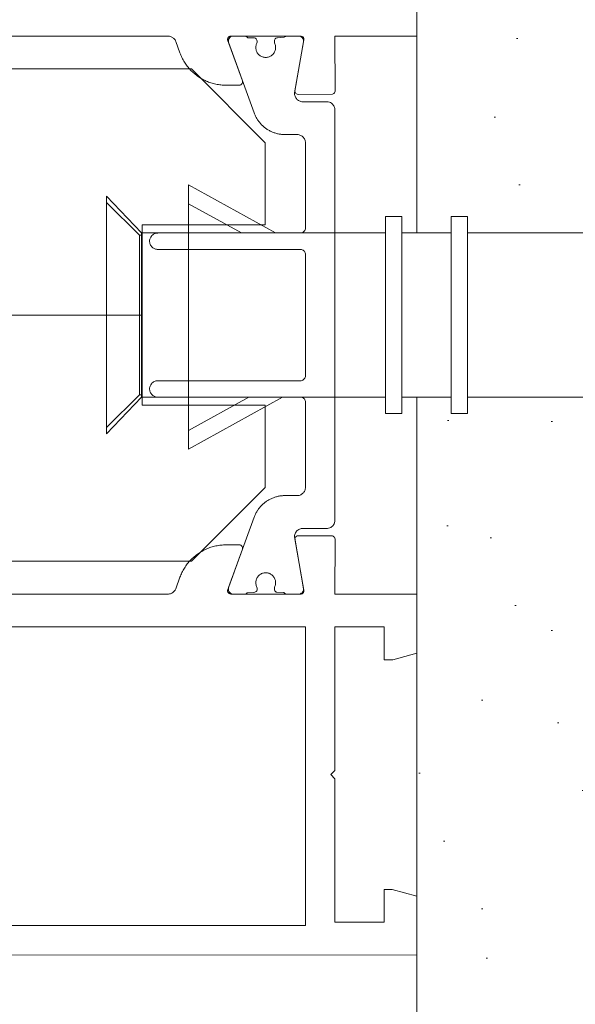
# Paper-space layout 'AD-02 DETAL MONTAŻU DRZWI' of a CAD drawing. Header units: millimetres. Extents: x 0 to 594, y 0 to 550.
# Tile 52 of 99: x 267.7 to 274.47, y 209.46 to 221.46. Entities that reach past the tile are written whole.
import ezdxf
from ezdxf.xclip import XClip

# ---------------------------------------------------------------- set-up
doc = ezdxf.new("R2010")
doc.units = ezdxf.units.MM
doc.header["$MEASUREMENT"] = 0
doc.header["$XCLIPFRAME"] = 0
doc.layers.add('A_stolarka', color=7, linetype='Continuous')
doc.layers.add('A_stolarka_Nr_pióra__1', color=7, linetype='Continuous', lineweight=20)
doc.layers.add('A_stolarka_Nr_pióra__2', color=8, linetype='Continuous', lineweight=13)
doc.layers.add('A_stolarka_Nr_pióra__10', color=7, linetype='Continuous', lineweight=13, true_color=0x4b4b4b)
pattern_1 = [(45, (-46914.5838, -27091.2), (-1.272792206, 1.272792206), [0, -1.2, 0, -1.8]), (110, (-46910.5838, -27091.2), (1.69144672, 0.61563626), [0, -0.88, 0, -1.52])]

# ---------------------------------------------------------------- blocks, each defined once
blk = doc.blocks.new('Rysunek_2_2', base_point=(-46914.584, -27095.2))
at = {"layer": 'A_stolarka', "linetype": 'Continuous', "lineweight": 0, "true_color": 0x4b4b4b}
h = blk.add_hatch(dxfattribs=at)
h.set_pattern_fill('TYNK1_2_0002', color=251, style=0, pattern_type=2)
h.set_pattern_definition(pattern_1)
h.paths.add_polyline_path([(275.544, 232.735), (289.43, 232.735), (289.43, 235.735), (272.542, 235.735), (272.542, 218.856), (272.959, 218.856), (272.959, 219.056), (273.159, 219.056), (273.159, 218.856), (275.544, 218.856)])
h = blk.add_hatch(dxfattribs=at)
h.set_pattern_fill('TYNK1_2_0002', color=251, style=0, pattern_type=2)
h.set_pattern_definition(pattern_1)
h.paths.add_polyline_path([(289.43, 199.728), (289.43, 202.728), (275.544, 202.728), (275.544, 216.856), (273.159, 216.856), (273.159, 216.656), (272.959, 216.656), (272.959, 216.856), (272.542, 216.856), (272.542, 199.728)])
at = {"layer": 'A_stolarka_Nr_pióra__1', "color": 7, "linetype": 'Continuous', "lineweight": 20, "ltscale": 0.2, "flags": 128}
for points in [[(272.543, 221.977), (272.543, 221.255), (271.543, 221.255), (271.544, 220.585), (271.542, 220.574), (271.538, 220.564), (271.531, 220.556), (271.523, 220.55), (271.513, 220.546), (271.095, 220.545), (271.084, 220.546), (271.075, 220.55), (271.067, 220.556), (271.06, 220.564), (271.056, 220.574), (271.055, 220.584), (271.164, 221.208), (271.164, 221.219), (271.162, 221.229), (271.158, 221.238), (271.151, 221.246), (271.142, 221.251), (271.132, 221.255), (270.273, 221.255), (270.262, 221.254), (270.252, 221.249), (270.243, 221.241), (270.237, 221.232), (270.234, 221.221), (270.234, 221.21), (270.415, 220.71), (270.417, 220.699), (270.416, 220.687), (270.412, 220.677), (270.405, 220.668), (270.396, 220.661), (270.385, 220.657), (270.215, 220.656), (270.2, 220.657), (270.184, 220.657), (270.169, 220.658), (270.153, 220.66), (270.138, 220.661), (270.122, 220.664), (270.107, 220.666), (270.092, 220.669), (270.076, 220.673), (270.061, 220.676), (270.046, 220.681), (270.031, 220.685), (270.017, 220.69), (270.002, 220.696), (269.988, 220.701), (269.973, 220.707), (269.959, 220.714), (269.945, 220.721), (269.931, 220.728), (269.918, 220.735), (269.904, 220.743), (269.891, 220.752), (269.878, 220.76), (269.865, 220.769), (269.853, 220.778), (269.841, 220.788), (269.829, 220.798), (269.817, 220.808), (269.805, 220.819), (269.794, 220.829), (269.783, 220.841), (269.772, 220.852), (269.762, 220.864), (269.752, 220.875), (269.742, 220.888), (269.733, 220.9), (269.724, 220.913), (269.715, 220.926), (269.707, 220.939), (269.699, 220.952), (269.691, 220.966), (269.684, 220.979), (269.677, 220.993), (269.67, 221.007), (269.664, 221.022), (269.658, 221.036), (269.652, 221.051), (269.602, 221.19), (269.598, 221.199), (269.593, 221.208), (269.587, 221.217), (269.58, 221.225), (269.572, 221.232), (269.564, 221.238), (269.555, 221.243), (269.546, 221.248), (269.536, 221.251), (269.526, 221.254), (269.515, 221.255), (264.377, 221.255)], [(272.543, 221.977), (272.543, 221.255), (271.543, 221.255), (271.544, 220.585), (271.542, 220.574), (271.538, 220.564), (271.531, 220.556), (271.523, 220.55), (271.513, 220.546), (271.095, 220.545), (271.084, 220.546), (271.075, 220.55), (271.067, 220.556), (271.06, 220.564), (271.056, 220.574), (271.055, 220.584), (271.164, 221.208), (271.164, 221.219), (271.162, 221.229), (271.158, 221.238), (271.151, 221.246), (271.142, 221.251), (271.132, 221.255), (270.273, 221.255), (270.262, 221.254), (270.252, 221.249), (270.243, 221.241), (270.237, 221.232), (270.234, 221.221), (270.234, 221.21), (270.415, 220.71), (270.417, 220.699), (270.416, 220.687), (270.412, 220.677), (270.405, 220.668), (270.396, 220.661), (270.385, 220.657), (270.215, 220.656), (270.2, 220.657), (270.184, 220.657), (270.169, 220.658), (270.153, 220.66), (270.138, 220.661), (270.122, 220.664), (270.107, 220.666), (270.092, 220.669), (270.076, 220.673), (270.061, 220.676), (270.046, 220.681), (270.031, 220.685), (270.017, 220.69), (270.002, 220.696), (269.988, 220.701), (269.973, 220.707), (269.959, 220.714), (269.945, 220.721), (269.931, 220.728), (269.918, 220.735), (269.904, 220.743), (269.891, 220.752), (269.878, 220.76), (269.865, 220.769), (269.853, 220.778), (269.841, 220.788), (269.829, 220.798), (269.817, 220.808), (269.805, 220.819), (269.794, 220.829), (269.783, 220.841), (269.772, 220.852), (269.762, 220.864), (269.752, 220.875), (269.742, 220.888), (269.733, 220.9), (269.724, 220.913), (269.715, 220.926), (269.707, 220.939), (269.699, 220.952), (269.691, 220.966), (269.684, 220.979), (269.677, 220.993), (269.67, 221.007), (269.664, 221.022), (269.658, 221.036), (269.652, 221.051), (269.602, 221.19), (269.598, 221.199), (269.593, 221.208), (269.587, 221.217), (269.58, 221.225), (269.572, 221.232), (269.564, 221.238), (269.555, 221.243), (269.546, 221.248), (269.536, 221.251), (269.526, 221.254), (269.515, 221.255), (264.377, 221.255)], [(261.342, 210.057), (272.542, 210.056), (272.542, 210.775), (272.242, 210.855), (272.142, 210.855), (272.142, 210.455), (271.542, 210.455), (271.542, 212.205), (271.492, 212.255), (271.542, 212.305), (271.543, 214.055), (272.143, 214.055), (272.143, 213.655), (272.249, 213.655), (272.543, 213.734), (272.543, 214.455), (271.543, 214.456), (271.544, 215.126), (271.542, 215.137), (271.538, 215.147), (271.531, 215.155), (271.523, 215.161), (271.513, 215.165), (271.095, 215.166), (271.084, 215.165), (271.075, 215.161), (271.067, 215.155), (271.06, 215.146), (271.056, 215.137), (271.055, 215.127), (271.164, 214.503), (271.164, 214.492), (271.162, 214.482), (271.158, 214.473), (271.151, 214.465), (271.142, 214.459), (271.132, 214.456), (270.273, 214.456), (270.262, 214.457), (270.252, 214.462), (270.243, 214.469), (270.237, 214.479), (270.234, 214.49), (270.234, 214.501), (270.415, 215.001), (270.417, 215.012), (270.416, 215.023), (270.412, 215.034), (270.405, 215.043), (270.396, 215.05), (270.385, 215.054), (270.215, 215.055), (270.2, 215.054), (270.184, 215.054), (270.169, 215.053), (270.153, 215.051), (270.138, 215.05), (270.122, 215.047), (270.107, 215.045), (270.092, 215.042), (270.076, 215.038), (270.061, 215.034), (270.046, 215.03), (270.031, 215.026), (270.017, 215.021), (270.002, 215.015), (269.988, 215.01), (269.973, 215.004), (269.959, 214.997), (269.945, 214.99), (269.931, 214.983), (269.918, 214.975), (269.904, 214.968), (269.891, 214.959), (269.878, 214.951), (269.865, 214.942), (269.853, 214.932), (269.841, 214.923), (269.829, 214.913), (269.817, 214.903), (269.805, 214.892), (269.794, 214.881), (269.783, 214.87), (269.772, 214.859), (269.762, 214.847), (269.752, 214.835), (269.742, 214.823), (269.733, 214.811), (269.724, 214.798), (269.715, 214.785), (269.707, 214.772), (269.699, 214.759), (269.691, 214.745), (269.684, 214.732), (269.677, 214.718), (269.67, 214.704), (269.664, 214.689), (269.658, 214.675), (269.652, 214.66), (269.602, 214.521), (269.598, 214.512), (269.593, 214.503), (269.587, 214.494), (269.58, 214.486), (269.572, 214.479), (269.564, 214.473), (269.555, 214.467), (269.546, 214.463), (269.536, 214.46), (269.526, 214.457), (269.515, 214.456), (264.377, 214.456)], [(261.342, 210.057), (272.542, 210.056), (272.542, 210.775), (272.242, 210.855), (272.142, 210.855), (272.142, 210.455), (271.542, 210.455), (271.542, 212.205), (271.492, 212.255), (271.542, 212.305), (271.543, 214.055), (272.143, 214.055), (272.143, 213.655), (272.249, 213.655), (272.543, 213.734), (272.543, 214.455), (271.543, 214.456), (271.544, 215.126), (271.542, 215.137), (271.538, 215.147), (271.531, 215.155), (271.523, 215.161), (271.513, 215.165), (271.095, 215.166), (271.084, 215.165), (271.075, 215.161), (271.067, 215.155), (271.06, 215.146), (271.056, 215.137), (271.055, 215.127), (271.164, 214.503), (271.164, 214.492), (271.162, 214.482), (271.158, 214.473), (271.151, 214.465), (271.142, 214.459), (271.132, 214.456), (270.273, 214.456), (270.262, 214.457), (270.252, 214.462), (270.243, 214.469), (270.237, 214.479), (270.234, 214.49), (270.234, 214.501), (270.415, 215.001), (270.417, 215.012), (270.416, 215.023), (270.412, 215.034), (270.405, 215.043), (270.396, 215.05), (270.385, 215.054), (270.215, 215.055), (270.2, 215.054), (270.184, 215.054), (270.169, 215.053), (270.153, 215.051), (270.138, 215.05), (270.122, 215.047), (270.107, 215.045), (270.092, 215.042), (270.076, 215.038), (270.061, 215.034), (270.046, 215.03), (270.031, 215.026), (270.017, 215.021), (270.002, 215.015), (269.988, 215.01), (269.973, 215.004), (269.959, 214.997), (269.945, 214.99), (269.931, 214.983), (269.918, 214.975), (269.904, 214.968), (269.891, 214.959), (269.878, 214.951), (269.865, 214.942), (269.853, 214.932), (269.841, 214.923), (269.829, 214.913), (269.817, 214.903), (269.805, 214.892), (269.794, 214.881), (269.783, 214.87), (269.772, 214.859), (269.762, 214.847), (269.752, 214.835), (269.742, 214.823), (269.733, 214.811), (269.724, 214.798), (269.715, 214.785), (269.707, 214.772), (269.699, 214.759), (269.691, 214.745), (269.684, 214.732), (269.677, 214.718), (269.67, 214.704), (269.664, 214.689), (269.658, 214.675), (269.652, 214.66), (269.602, 214.521), (269.598, 214.512), (269.593, 214.503), (269.587, 214.494), (269.58, 214.486), (269.572, 214.479), (269.564, 214.473), (269.555, 214.467), (269.546, 214.463), (269.536, 214.46), (269.526, 214.457), (269.515, 214.456), (264.377, 214.456)]]:
    blk.add_lwpolyline(points, dxfattribs=at)
for points in [[(270.558, 215.392), (270.246, 214.536), (270.243, 214.524), (270.243, 214.512), (270.245, 214.5), (270.249, 214.488), (270.256, 214.478), (270.264, 214.469), (270.275, 214.463), (270.286, 214.458), (270.298, 214.456), (270.434, 214.455), (270.445, 214.456), (270.455, 214.459), (270.464, 214.464), (270.473, 214.47), (270.554, 214.475), (270.564, 214.477), (270.574, 214.481), (270.582, 214.488), (270.589, 214.496), (270.593, 214.506), (270.594, 214.528), (270.592, 214.538), (270.588, 214.549), (270.584, 214.559), (270.582, 214.569), (270.58, 214.579), (270.579, 214.589), (270.579, 214.599), (270.579, 214.61), (270.581, 214.62), (270.584, 214.63), (270.587, 214.639), (270.591, 214.649), (270.596, 214.658), (270.602, 214.666), (270.608, 214.674), (270.615, 214.682), (270.623, 214.689), (270.631, 214.695), (270.64, 214.7), (270.649, 214.705), (270.658, 214.709), (270.668, 214.712), (270.678, 214.714), (270.688, 214.715), (270.699, 214.715), (270.709, 214.715), (270.719, 214.714), (270.729, 214.712), (270.739, 214.709), (270.748, 214.705), (270.757, 214.7), (270.766, 214.695), (270.774, 214.689), (270.782, 214.682), (270.789, 214.674), (270.795, 214.666), (270.801, 214.658), (270.806, 214.649), (270.81, 214.639), (270.814, 214.63), (270.816, 214.62), (270.818, 214.61), (270.818, 214.599), (270.818, 214.589), (270.817, 214.579), (270.816, 214.569), (270.813, 214.559), (270.809, 214.549), (270.805, 214.54), (270.804, 214.53), (270.804, 214.515), (270.805, 214.505), (270.809, 214.495), (270.816, 214.487), (270.824, 214.48), (270.834, 214.477), (270.919, 214.475), (270.926, 214.468), (270.935, 214.462), (270.945, 214.458), (270.956, 214.456), (271.101, 214.455), (271.112, 214.456), (271.122, 214.46), (271.132, 214.465), (271.141, 214.471), (271.149, 214.48), (271.155, 214.489), (271.158, 214.499), (271.16, 214.51), (271.16, 214.521), (271.052, 215.138), (271.05, 215.149), (271.05, 215.16), (271.051, 215.171), (271.054, 215.182), (271.057, 215.193), (271.062, 215.203), (271.068, 215.212), (271.075, 215.221), (271.083, 215.229), (271.091, 215.236), (271.101, 215.242), (271.111, 215.247), (271.121, 215.251), (271.132, 215.254), (271.143, 215.255), (271.443, 215.255), (271.453, 215.256), (271.466, 215.258), (271.479, 215.262), (271.491, 215.268), (271.502, 215.275), (271.512, 215.284), (271.519, 215.291), (271.525, 215.299), (271.532, 215.31), (271.536, 215.32), (271.539, 215.329), (271.541, 215.339), (271.542, 215.349), (271.543, 220.355), (271.542, 220.365), (271.541, 220.375), (271.538, 220.385), (271.535, 220.394), (271.53, 220.404), (271.523, 220.415), (271.517, 220.423), (271.51, 220.43), (271.499, 220.438), (271.488, 220.445), (271.475, 220.45), (271.462, 220.453), (271.449, 220.455), (271.15, 220.455), (271.139, 220.456), (271.128, 220.458), (271.117, 220.461), (271.107, 220.465), (271.097, 220.471), (271.088, 220.477), (271.08, 220.484), (271.072, 220.493), (271.066, 220.502), (271.06, 220.511), (271.056, 220.522), (271.053, 220.532), (271.051, 220.543), (271.05, 220.554), (271.051, 220.565), (271.16, 221.185), (271.161, 221.196), (271.16, 221.207), (271.156, 221.218), (271.151, 221.228), (271.144, 221.237), (271.136, 221.244), (271.126, 221.25), (271.116, 221.253), (271.105, 221.255), (270.963, 221.255), (270.953, 221.255), (270.942, 221.252), (270.933, 221.247), (270.924, 221.241), (270.844, 221.235), (270.833, 221.234), (270.823, 221.23), (270.815, 221.223), (270.809, 221.215), (270.805, 221.205), (270.804, 221.183), (270.805, 221.173), (270.809, 221.162), (270.813, 221.152), (270.816, 221.142), (270.817, 221.132), (270.818, 221.122), (270.818, 221.111), (270.818, 221.101), (270.816, 221.091), (270.814, 221.081), (270.81, 221.072), (270.806, 221.062), (270.801, 221.053), (270.795, 221.045), (270.789, 221.037), (270.782, 221.029), (270.774, 221.022), (270.766, 221.016), (270.757, 221.011), (270.748, 221.006), (270.739, 221.002), (270.729, 220.999), (270.719, 220.997), (270.709, 220.996), (270.699, 220.995), (270.688, 220.996), (270.678, 220.997), (270.668, 220.999), (270.658, 221.002), (270.649, 221.006), (270.64, 221.011), (270.631, 221.016), (270.623, 221.022), (270.615, 221.029), (270.608, 221.037), (270.602, 221.045), (270.596, 221.053), (270.591, 221.062), (270.587, 221.072), (270.584, 221.081), (270.581, 221.091), (270.579, 221.101), (270.579, 221.111), (270.579, 221.122), (270.58, 221.132), (270.582, 221.142), (270.584, 221.152), (270.588, 221.162), (270.592, 221.171), (270.593, 221.181), (270.594, 221.195), (270.592, 221.206), (270.588, 221.216), (270.581, 221.224), (270.573, 221.231), (270.563, 221.234), (270.479, 221.235), (270.471, 221.243), (270.462, 221.249), (270.452, 221.253), (270.441, 221.255), (270.303, 221.255), (270.291, 221.254), (270.279, 221.251), (270.268, 221.245), (270.259, 221.237), (270.252, 221.227), (270.246, 221.216), (270.243, 221.204), (270.243, 221.192), (270.245, 221.18), (270.558, 220.319), (270.562, 220.309), (270.566, 220.299), (270.57, 220.29), (270.574, 220.28), (270.579, 220.271), (270.584, 220.262), (270.589, 220.253), (270.594, 220.244), (270.6, 220.235), (270.606, 220.227), (270.612, 220.218), (270.618, 220.21), (270.625, 220.202), (270.631, 220.194), (270.638, 220.186), (270.645, 220.178), (270.653, 220.171), (270.66, 220.164), (270.668, 220.157), (270.676, 220.15), (270.684, 220.143), (270.692, 220.137), (270.7, 220.131), (270.709, 220.125), (270.718, 220.119), (270.726, 220.114), (270.735, 220.108), (270.744, 220.103), (270.754, 220.098), (270.763, 220.094), (270.772, 220.09), (270.782, 220.085), (270.792, 220.082), (270.801, 220.078), (270.811, 220.075), (270.821, 220.072), (270.831, 220.069), (270.841, 220.066), (270.851, 220.064), (270.862, 220.062), (270.872, 220.06), (270.882, 220.059), (270.893, 220.058), (270.903, 220.057), (270.913, 220.056), (270.924, 220.056), (270.934, 220.055), (271.083, 220.055), (271.093, 220.055), (271.106, 220.053), (271.115, 220.05), (271.125, 220.046), (271.134, 220.042), (271.142, 220.036), (271.152, 220.027), (271.159, 220.02), (271.165, 220.012), (271.17, 220.004), (271.175, 219.994), (271.178, 219.985), (271.181, 219.975), (271.182, 219.965), (271.183, 219.955), (271.183, 218.915), (271.182, 218.905), (271.179, 218.896), (271.175, 218.887), (271.168, 218.877), (271.161, 218.87), (271.151, 218.863), (271.142, 218.859), (271.131, 218.856), (269.383, 218.855), (269.369, 218.855), (269.359, 218.853), (269.35, 218.85), (269.34, 218.846), (269.332, 218.842), (269.321, 218.834), (269.311, 218.825), (269.304, 218.817), (269.297, 218.806), (269.292, 218.798), (269.288, 218.788), (269.285, 218.779), (269.283, 218.769), (269.283, 218.759), (269.283, 218.749), (269.284, 218.739), (269.286, 218.729), (269.289, 218.72), (269.295, 218.707), (269.3, 218.699), (269.306, 218.691), (269.313, 218.684), (269.321, 218.677), (269.329, 218.671), (269.337, 218.666), (269.347, 218.662), (269.356, 218.659), (269.366, 218.657), (269.376, 218.656), (271.123, 218.655), (271.135, 218.654), (271.144, 218.651), (271.155, 218.646), (271.163, 218.64), (271.17, 218.633), (271.176, 218.623), (271.18, 218.613), (271.182, 218.603), (271.183, 217.115), (271.182, 217.105), (271.179, 217.096), (271.175, 217.087), (271.168, 217.077), (271.161, 217.07), (271.151, 217.063), (271.142, 217.059), (271.131, 217.056), (269.383, 217.055), (269.369, 217.055), (269.359, 217.053), (269.35, 217.05), (269.34, 217.046), (269.332, 217.042), (269.321, 217.034), (269.311, 217.025), (269.304, 217.017), (269.297, 217.006), (269.292, 216.998), (269.288, 216.988), (269.285, 216.979), (269.283, 216.969), (269.283, 216.959), (269.283, 216.949), (269.284, 216.939), (269.286, 216.929), (269.289, 216.92), (269.295, 216.907), (269.3, 216.899), (269.306, 216.891), (269.313, 216.884), (269.321, 216.877), (269.329, 216.871), (269.337, 216.866), (269.347, 216.862), (269.356, 216.859), (269.366, 216.857), (269.376, 216.856), (271.123, 216.855), (271.135, 216.854), (271.144, 216.851), (271.155, 216.846), (271.163, 216.84), (271.17, 216.833), (271.176, 216.823), (271.18, 216.813), (271.182, 216.803), (271.183, 215.755), (271.182, 215.745), (271.181, 215.736), (271.178, 215.726), (271.175, 215.716), (271.17, 215.707), (271.165, 215.699), (271.159, 215.691), (271.152, 215.684), (271.145, 215.677), (271.136, 215.671), (271.128, 215.666), (271.118, 215.662), (271.106, 215.658), (271.093, 215.656), (271.083, 215.655), (270.934, 215.655), (270.924, 215.655), (270.913, 215.655), (270.903, 215.654), (270.893, 215.653), (270.882, 215.652), (270.872, 215.651), (270.862, 215.649), (270.851, 215.647), (270.841, 215.645), (270.831, 215.642), (270.821, 215.639), (270.811, 215.636), (270.801, 215.633), (270.792, 215.629), (270.782, 215.625), (270.772, 215.621), (270.763, 215.617), (270.754, 215.612), (270.744, 215.608), (270.735, 215.603), (270.726, 215.597), (270.718, 215.592), (270.709, 215.586), (270.7, 215.58), (270.692, 215.574), (270.684, 215.568), (270.676, 215.561), (270.668, 215.554), (270.66, 215.547), (270.653, 215.54), (270.645, 215.532), (270.638, 215.525), (270.631, 215.517), (270.625, 215.509), (270.618, 215.501), (270.612, 215.493), (270.606, 215.484), (270.6, 215.476), (270.594, 215.467), (270.589, 215.458), (270.584, 215.449), (270.579, 215.44), (270.574, 215.431), (270.57, 215.421), (270.566, 215.412), (270.562, 215.402)], [(270.558, 215.392), (270.246, 214.536), (270.243, 214.524), (270.243, 214.512), (270.245, 214.5), (270.249, 214.488), (270.256, 214.478), (270.264, 214.469), (270.275, 214.463), (270.286, 214.458), (270.298, 214.456), (270.434, 214.455), (270.445, 214.456), (270.455, 214.459), (270.464, 214.464), (270.473, 214.47), (270.554, 214.475), (270.564, 214.477), (270.574, 214.481), (270.582, 214.488), (270.589, 214.496), (270.593, 214.506), (270.594, 214.528), (270.592, 214.538), (270.588, 214.549), (270.584, 214.559), (270.582, 214.569), (270.58, 214.579), (270.579, 214.589), (270.579, 214.599), (270.579, 214.61), (270.581, 214.62), (270.584, 214.63), (270.587, 214.639), (270.591, 214.649), (270.596, 214.658), (270.602, 214.666), (270.608, 214.674), (270.615, 214.682), (270.623, 214.689), (270.631, 214.695), (270.64, 214.7), (270.649, 214.705), (270.658, 214.709), (270.668, 214.712), (270.678, 214.714), (270.688, 214.715), (270.699, 214.715), (270.709, 214.715), (270.719, 214.714), (270.729, 214.712), (270.739, 214.709), (270.748, 214.705), (270.757, 214.7), (270.766, 214.695), (270.774, 214.689), (270.782, 214.682), (270.789, 214.674), (270.795, 214.666), (270.801, 214.658), (270.806, 214.649), (270.81, 214.639), (270.814, 214.63), (270.816, 214.62), (270.818, 214.61), (270.818, 214.599), (270.818, 214.589), (270.817, 214.579), (270.816, 214.569), (270.813, 214.559), (270.809, 214.549), (270.805, 214.54), (270.804, 214.53), (270.804, 214.515), (270.805, 214.505), (270.809, 214.495), (270.816, 214.487), (270.824, 214.48), (270.834, 214.477), (270.919, 214.475), (270.926, 214.468), (270.935, 214.462), (270.945, 214.458), (270.956, 214.456), (271.101, 214.455), (271.112, 214.456), (271.122, 214.46), (271.132, 214.465), (271.141, 214.471), (271.149, 214.48), (271.155, 214.489), (271.158, 214.499), (271.16, 214.51), (271.16, 214.521), (271.052, 215.138), (271.05, 215.149), (271.05, 215.16), (271.051, 215.171), (271.054, 215.182), (271.057, 215.193), (271.062, 215.203), (271.068, 215.212), (271.075, 215.221), (271.083, 215.229), (271.091, 215.236), (271.101, 215.242), (271.111, 215.247), (271.121, 215.251), (271.132, 215.254), (271.143, 215.255), (271.443, 215.255), (271.453, 215.256), (271.466, 215.258), (271.479, 215.262), (271.491, 215.268), (271.502, 215.275), (271.512, 215.284), (271.519, 215.291), (271.525, 215.299), (271.532, 215.31), (271.536, 215.32), (271.539, 215.329), (271.541, 215.339), (271.542, 215.349), (271.543, 220.355), (271.542, 220.365), (271.541, 220.375), (271.538, 220.385), (271.535, 220.394), (271.53, 220.404), (271.523, 220.415), (271.517, 220.423), (271.51, 220.43), (271.499, 220.438), (271.488, 220.445), (271.475, 220.45), (271.462, 220.453), (271.449, 220.455), (271.15, 220.455), (271.139, 220.456), (271.128, 220.458), (271.117, 220.461), (271.107, 220.465), (271.097, 220.471), (271.088, 220.477), (271.08, 220.484), (271.072, 220.493), (271.066, 220.502), (271.06, 220.511), (271.056, 220.522), (271.053, 220.532), (271.051, 220.543), (271.05, 220.554), (271.051, 220.565), (271.16, 221.185), (271.161, 221.196), (271.16, 221.207), (271.156, 221.218), (271.151, 221.228), (271.144, 221.237), (271.136, 221.244), (271.126, 221.25), (271.116, 221.253), (271.105, 221.255), (270.963, 221.255), (270.953, 221.255), (270.942, 221.252), (270.933, 221.247), (270.924, 221.241), (270.844, 221.235), (270.833, 221.234), (270.823, 221.23), (270.815, 221.223), (270.809, 221.215), (270.805, 221.205), (270.804, 221.183), (270.805, 221.173), (270.809, 221.162), (270.813, 221.152), (270.816, 221.142), (270.817, 221.132), (270.818, 221.122), (270.818, 221.111), (270.818, 221.101), (270.816, 221.091), (270.814, 221.081), (270.81, 221.072), (270.806, 221.062), (270.801, 221.053), (270.795, 221.045), (270.789, 221.037), (270.782, 221.029), (270.774, 221.022), (270.766, 221.016), (270.757, 221.011), (270.748, 221.006), (270.739, 221.002), (270.729, 220.999), (270.719, 220.997), (270.709, 220.996), (270.699, 220.995), (270.688, 220.996), (270.678, 220.997), (270.668, 220.999), (270.658, 221.002), (270.649, 221.006), (270.64, 221.011), (270.631, 221.016), (270.623, 221.022), (270.615, 221.029), (270.608, 221.037), (270.602, 221.045), (270.596, 221.053), (270.591, 221.062), (270.587, 221.072), (270.584, 221.081), (270.581, 221.091), (270.579, 221.101), (270.579, 221.111), (270.579, 221.122), (270.58, 221.132), (270.582, 221.142), (270.584, 221.152), (270.588, 221.162), (270.592, 221.171), (270.593, 221.181), (270.594, 221.195), (270.592, 221.206), (270.588, 221.216), (270.581, 221.224), (270.573, 221.231), (270.563, 221.234), (270.479, 221.235), (270.471, 221.243), (270.462, 221.249), (270.452, 221.253), (270.441, 221.255), (270.303, 221.255), (270.291, 221.254), (270.279, 221.251), (270.268, 221.245), (270.259, 221.237), (270.252, 221.227), (270.246, 221.216), (270.243, 221.204), (270.243, 221.192), (270.245, 221.18), (270.558, 220.319), (270.562, 220.309), (270.566, 220.299), (270.57, 220.29), (270.574, 220.28), (270.579, 220.271), (270.584, 220.262), (270.589, 220.253), (270.594, 220.244), (270.6, 220.235), (270.606, 220.227), (270.612, 220.218), (270.618, 220.21), (270.625, 220.202), (270.631, 220.194), (270.638, 220.186), (270.645, 220.178), (270.653, 220.171), (270.66, 220.164), (270.668, 220.157), (270.676, 220.15), (270.684, 220.143), (270.692, 220.137), (270.7, 220.131), (270.709, 220.125), (270.718, 220.119), (270.726, 220.114), (270.735, 220.108), (270.744, 220.103), (270.754, 220.098), (270.763, 220.094), (270.772, 220.09), (270.782, 220.085), (270.792, 220.082), (270.801, 220.078), (270.811, 220.075), (270.821, 220.072), (270.831, 220.069), (270.841, 220.066), (270.851, 220.064), (270.862, 220.062), (270.872, 220.06), (270.882, 220.059), (270.893, 220.058), (270.903, 220.057), (270.913, 220.056), (270.924, 220.056), (270.934, 220.055), (271.083, 220.055), (271.093, 220.055), (271.106, 220.053), (271.115, 220.05), (271.125, 220.046), (271.134, 220.042), (271.142, 220.036), (271.152, 220.027), (271.159, 220.02), (271.165, 220.012), (271.17, 220.004), (271.175, 219.994), (271.178, 219.985), (271.181, 219.975), (271.182, 219.965), (271.183, 219.955), (271.183, 218.915), (271.182, 218.905), (271.179, 218.896), (271.175, 218.887), (271.168, 218.877), (271.161, 218.87), (271.151, 218.863), (271.142, 218.859), (271.131, 218.856), (269.383, 218.855), (269.369, 218.855), (269.359, 218.853), (269.35, 218.85), (269.34, 218.846), (269.332, 218.842), (269.321, 218.834), (269.311, 218.825), (269.304, 218.817), (269.297, 218.806), (269.292, 218.798), (269.288, 218.788), (269.285, 218.779), (269.283, 218.769), (269.283, 218.759), (269.283, 218.749), (269.284, 218.739), (269.286, 218.729), (269.289, 218.72), (269.295, 218.707), (269.3, 218.699), (269.306, 218.691), (269.313, 218.684), (269.321, 218.677), (269.329, 218.671), (269.337, 218.666), (269.347, 218.662), (269.356, 218.659), (269.366, 218.657), (269.376, 218.656), (271.123, 218.655), (271.135, 218.654), (271.144, 218.651), (271.155, 218.646), (271.163, 218.64), (271.17, 218.633), (271.176, 218.623), (271.18, 218.613), (271.182, 218.603), (271.183, 217.115), (271.182, 217.105), (271.179, 217.096), (271.175, 217.087), (271.168, 217.077), (271.161, 217.07), (271.151, 217.063), (271.142, 217.059), (271.131, 217.056), (269.383, 217.055), (269.369, 217.055), (269.359, 217.053), (269.35, 217.05), (269.34, 217.046), (269.332, 217.042), (269.321, 217.034), (269.311, 217.025), (269.304, 217.017), (269.297, 217.006), (269.292, 216.998), (269.288, 216.988), (269.285, 216.979), (269.283, 216.969), (269.283, 216.959), (269.283, 216.949), (269.284, 216.939), (269.286, 216.929), (269.289, 216.92), (269.295, 216.907), (269.3, 216.899), (269.306, 216.891), (269.313, 216.884), (269.321, 216.877), (269.329, 216.871), (269.337, 216.866), (269.347, 216.862), (269.356, 216.859), (269.366, 216.857), (269.376, 216.856), (271.123, 216.855), (271.135, 216.854), (271.144, 216.851), (271.155, 216.846), (271.163, 216.84), (271.17, 216.833), (271.176, 216.823), (271.18, 216.813), (271.182, 216.803), (271.183, 215.755), (271.182, 215.745), (271.181, 215.736), (271.178, 215.726), (271.175, 215.716), (271.17, 215.707), (271.165, 215.699), (271.159, 215.691), (271.152, 215.684), (271.145, 215.677), (271.136, 215.671), (271.128, 215.666), (271.118, 215.662), (271.106, 215.658), (271.093, 215.656), (271.083, 215.655), (270.934, 215.655), (270.924, 215.655), (270.913, 215.655), (270.903, 215.654), (270.893, 215.653), (270.882, 215.652), (270.872, 215.651), (270.862, 215.649), (270.851, 215.647), (270.841, 215.645), (270.831, 215.642), (270.821, 215.639), (270.811, 215.636), (270.801, 215.633), (270.792, 215.629), (270.782, 215.625), (270.772, 215.621), (270.763, 215.617), (270.754, 215.612), (270.744, 215.608), (270.735, 215.603), (270.726, 215.597), (270.718, 215.592), (270.709, 215.586), (270.7, 215.58), (270.692, 215.574), (270.684, 215.568), (270.676, 215.561), (270.668, 215.554), (270.66, 215.547), (270.653, 215.54), (270.645, 215.532), (270.638, 215.525), (270.631, 215.517), (270.625, 215.509), (270.618, 215.501), (270.612, 215.493), (270.606, 215.484), (270.6, 215.476), (270.594, 215.467), (270.589, 215.458), (270.584, 215.449), (270.579, 215.44), (270.574, 215.431), (270.57, 215.421), (270.566, 215.412), (270.562, 215.402)], [(264.193, 220.855), (269.793, 220.855), (270.693, 219.954), (270.693, 218.955), (269.193, 218.955), (269.193, 217.855), (264.793, 217.855), (264.793, 218.955), (263.293, 218.955), (263.293, 219.954)], [(264.193, 220.855), (269.793, 220.855), (270.693, 219.954), (270.693, 218.955), (269.193, 218.955), (269.193, 217.855), (264.793, 217.855), (264.793, 218.955), (263.293, 218.955), (263.293, 219.954)], [(264.193, 214.856), (269.793, 214.856), (270.693, 215.756), (270.693, 216.756), (269.193, 216.756), (269.193, 217.856), (264.793, 217.856), (264.793, 216.756), (263.293, 216.756), (263.293, 215.756)], [(264.193, 214.856), (269.793, 214.856), (270.693, 215.756), (270.693, 216.756), (269.193, 216.756), (269.193, 217.856), (264.793, 217.856), (264.793, 216.756), (263.293, 216.756), (263.293, 215.756)], [(262.703, 214.055), (262.703, 210.415), (271.183, 210.415), (271.183, 214.055)], [(262.703, 214.055), (262.703, 210.415), (271.183, 210.415), (271.183, 214.055)]]:
    blk.add_lwpolyline(points, close=True, dxfattribs=at)
at = {"layer": 'A_stolarka_Nr_pióra__10', "color": 251, "linetype": 'Continuous', "lineweight": 13, "ltscale": 0.2, "true_color": 0x4b4b4b, "flags": 128}
for points in [[(275.544, 232.735), (275.544, 218.856), (273.159, 218.856), (273.159, 219.056), (272.959, 219.056), (272.959, 218.856), (272.542, 218.856), (272.542, 235.735), (289.43, 235.735), (289.43, 232.735)], [(289.43, 199.728), (289.43, 202.728), (275.544, 202.728), (275.544, 216.856), (273.159, 216.856), (273.159, 216.656), (272.959, 216.656), (272.959, 216.856), (272.542, 216.856), (272.542, 199.728)]]:
    blk.add_lwpolyline(points, close=True, dxfattribs=at)
at = {"layer": 'A_stolarka_Nr_pióra__2', "color": 8, "linetype": 'Continuous', "lineweight": 13, "ltscale": 0.2}
for p, q in [((269.759, 219.441), (270.816, 218.856)), ((269.759, 219.441), (269.759, 216.221)), ((269.182, 218.856), (268.759, 219.305)), ((268.759, 219.305), (268.759, 216.407)), ((268.759, 219.228), (269.159, 218.828)), ((269.759, 219.213), (270.404, 218.856)), ((272.359, 219.056), (272.159, 219.056)), ((272.159, 219.056), (272.159, 216.656)), ((272.359, 219.056), (272.359, 216.656)), ((273.159, 219.056), (272.959, 219.056)), ((272.959, 219.056), (272.959, 216.656)), ((273.159, 219.056), (273.159, 216.656)), ((269.159, 218.828), (269.159, 216.884)), ((269.159, 218.828), (269.182, 218.828)), ((269.182, 216.856), (269.182, 218.856)), ((272.159, 218.856), (269.183, 218.856)), ((272.959, 218.856), (272.359, 218.856)), ((277.459, 218.856), (273.159, 218.856)), ((269.159, 216.884), (268.759, 216.484)), ((268.759, 216.407), (269.182, 216.856)), ((269.159, 216.884), (269.182, 216.884)), ((272.159, 216.856), (269.183, 216.856)), ((270.492, 216.856), (269.759, 216.45)), ((270.905, 216.856), (269.759, 216.221)), ((272.959, 216.856), (272.359, 216.856)), ((277.459, 216.856), (273.159, 216.856)), ((272.159, 216.656), (272.359, 216.656)), ((272.959, 216.656), (273.159, 216.656))]:
    blk.add_line(p, q, dxfattribs=at)

psp = doc.layouts.new('AD-02 DETAL MONTAŻU DRZWI')

# ---------------------------------------------------------------- block references
at = {"color": 37, "linetype": 'Continuous', "lineweight": 5, "true_color": 0x656532}
ref = psp.add_blockref('Rysunek_2_2', (-46914.584, -27095.2), dxfattribs=at)
XClip(ref).set_block_clipping_path([(33.2101829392, 4.9001792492), (292.97782874, 254.0652997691)])

doc.saveas('drawing.dxf')
